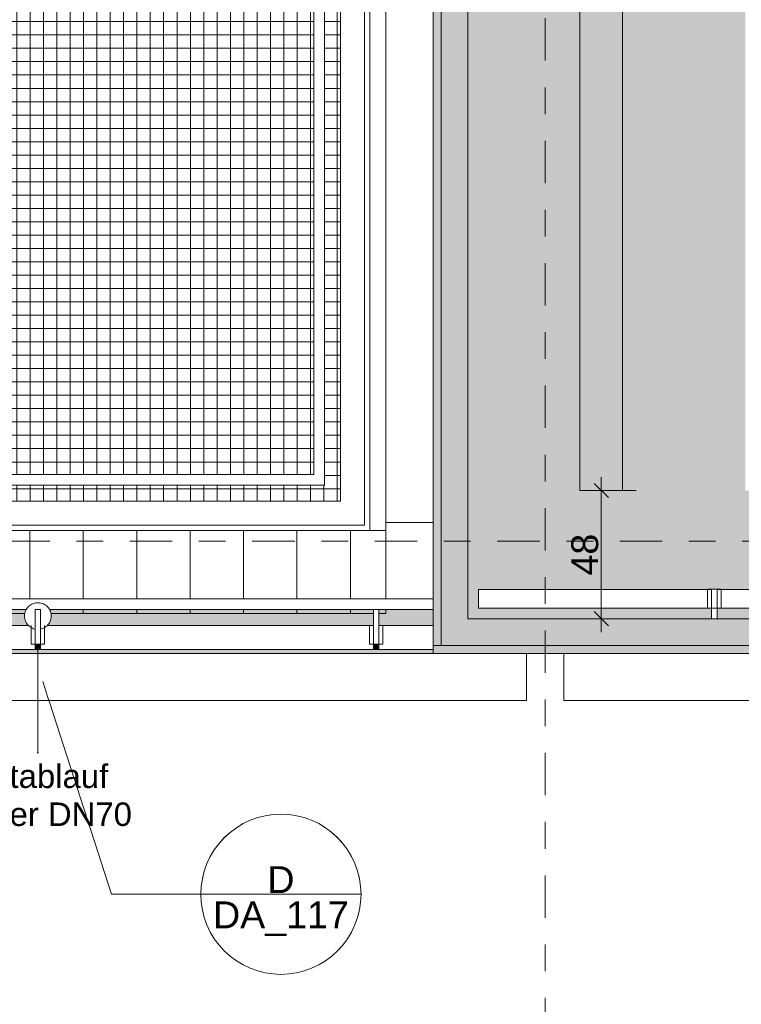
# Model space of a CAD drawing. Header units: metres. Extents: x -180 to 4, y -50 to 6.
# Tile 17 of 256: x -162.19 to -159.49, y -41.18 to -37.49. Entities that reach past the tile are written whole.
import ezdxf

# ---------------------------------------------------------------- set-up
doc = ezdxf.new("R2010")
doc.units = ezdxf.units.M
doc.header["$LTSCALE"] = 0.05
doc.header["$PDMODE"] = 1
doc.header["$PDSIZE"] = -2
doc.linetypes.add('Linienart-34', pattern=[4.233, 2.116, -2.117])
doc.linetypes.add('Linienart-53', pattern=[5.291531, 3.175, -1.058062, 0.352704, -0.705764])
doc.layers.get('0').update_dxf_attribs({"lineweight": 25})
for name, color, linetype, lineweight, true_color in [('30 -33 Aussenwände- 7 Fassade_ Elemente', 7, 'Continuous', 9, 0x00aacc), ('30 -36 Dächer- 3 Dachbeläge', 7, 'Continuous', 15, 0x9999ff), ('30 -36 Dächer- 4 Dachbekleidungen', 7, 'Continuous', 9, 0xccccff), ('70 -72 Beschriftung- 1 Beschriftung allgemein', 7, 'Continuous', 9, 0xff6633), ('70 -72 Beschriftung- 7 Detailverweise', 7, 'Continuous', 9, 0x00dd00), ('70 -76 Bemaßung- 2 Allgemein', 7, 'Continuous', 5, 0x6666cc)]:
    doc.layers.add(name, color=color, linetype=linetype, lineweight=lineweight, true_color=true_color)
for name, color, linetype, lineweight in [('40 -41 Abwasser_Wasser_Gas- 2 Wasser-1', 7, 'Continuous', 15), ('60- 61 allgemeine Ausstattung- 4 Terrassen', 7, 'Continuous', 9), ('70 -71 Achsen- 1 Gebäudeachsen', 7, 'Linienart-53', 18), ('Keine', 7, 'Continuous', 9)]:
    doc.layers.add(name, color=color, linetype=linetype, lineweight=lineweight)
doc.styles.add('Arial', font='arial.ttf')
doc.dimstyles.new('k+k 1_50', dxfattribs={"dimtxt": 0.100689, "dimasz": 0.05302, "dimexe": 0.05, "dimexo": 0.15, "dimgap": 0.01, "dimtad": 1, "dimdec": 3, "dimtxsty": 'Arial', "dimblk": 'VW_SLASH', "dimblk1": 'VW_SLASH', "dimblk2": 'VW_SLASH', "dimcen": 0, "dimdle": 0.05, "dimadec": 3, "dimazin": 0, "dimtfac": 0.75, "dimtdec": 3, "dimtix": 1, "dimtmove": 0, "dimatfit": 0, "dimldrblk": 'VW_SLASH-1', "dimfxl": 0.125, "dimfxlon": 1, "dimfrac": 2, "dimtolj": 1, "dimarcsym": 0})

# ---------------------------------------------------------------- blocks, each defined once
blk = doc.blocks.new('Gruppe-7765')
at = {"layer": '70 -72 Beschriftung- 7 Detailverweise'}
blk.add_line((0.935, 0), (0.335, 0), dxfattribs=at)
at = {"layer": '70 -72 Beschriftung- 7 Detailverweise', "flags": 128}
blk.add_lwpolyline([(0.935, 0), (0.9336, -0.0294), (0.9292, -0.0585), (0.9221, -0.0871), (0.9122, -0.1148), (0.8996, -0.1414), (0.8844, -0.1667), (0.8669, -0.1903), (0.8471, -0.2121), (0.8253, -0.2319), (0.8017, -0.2494), (0.7764, -0.2646), (0.7498, -0.2772), (0.7221, -0.2871), (0.6935, -0.2942), (0.6644, -0.2986), (0.635, -0.3), (0.6056, -0.2986), (0.5765, -0.2942), (0.5479, -0.2871), (0.5202, -0.2772), (0.4936, -0.2646), (0.4683, -0.2494), (0.4447, -0.2319), (0.4229, -0.2121), (0.4031, -0.1903), (0.3856, -0.1667), (0.3704, -0.1414), (0.3578, -0.1148), (0.3479, -0.0871), (0.3408, -0.0585), (0.3364, -0.0294), (0.335, 0), (0.3364, 0.0294), (0.3408, 0.0585), (0.3479, 0.0871), (0.3578, 0.1148), (0.3704, 0.1414), (0.3856, 0.1667), (0.4031, 0.1903), (0.4229, 0.2121), (0.4447, 0.2319), (0.4683, 0.2494), (0.4936, 0.2646), (0.5202, 0.2772), (0.5479, 0.2871), (0.5765, 0.2942), (0.6056, 0.2986), (0.635, 0.3), (0.6644, 0.2986), (0.6935, 0.2942), (0.7221, 0.2871), (0.7498, 0.2772), (0.7764, 0.2646), (0.8017, 0.2494), (0.8253, 0.2319), (0.8471, 0.2121), (0.8669, 0.1903), (0.8844, 0.1667), (0.8996, 0.1414), (0.9122, 0.1148), (0.9221, 0.0871), (0.9292, 0.0585), (0.9336, 0.0294)], close=True, dxfattribs=at)
at = {"layer": '70 -72 Beschriftung- 7 Detailverweise'}
blk.add_point((0.635, 0), dxfattribs=at)
at = {"layer": '70 -72 Beschriftung- 7 Detailverweise', "line_spacing_factor": 0.96878, "style": 'Arial'}
for s, insert, char_height, attachment_point in [('D', (0.635, 0.0046), 0.1007, 8), ('DA_117', (0.635, -0.0267), 0.10069, 2)]:
    blk.add_mtext(s, dxfattribs=dict(at, insert=insert, char_height=char_height, attachment_point=attachment_point))
blk = doc.blocks.new('Referenzmarkierung-22')
at = {"layer": '70 -72 Beschriftung- 7 Detailverweise', "transparency": 33554687}
for q in [(-0.2566, 0.7972), (0.635, 0)]:
    blk.add_line((0, 0), q, dxfattribs=at)
at = {"layer": '70 -72 Beschriftung- 7 Detailverweise', "color": 7, "transparency": 33554687}
blk.add_blockref('Gruppe-7765', (0, 0), dxfattribs=at)
blk = doc.blocks.new('Gruppe-7795')
at = {"layer": '70 -72 Beschriftung- 1 Beschriftung allgemein', "linetype": 'Continuous', "lineweight": 0}
blk.add_hatch(color=30, dxfattribs=at).paths.add_polyline_path([(-162.1202, -40.2386), (-162.121, -40.2416), (-162.1218, -40.2386)])
at = {"layer": '70 -72 Beschriftung- 1 Beschriftung allgemein', "lineweight": 5, "flags": 128}
blk.add_lwpolyline([(-162.1202, -40.2386), (-162.121, -40.2416), (-162.1218, -40.2386)], close=True, dxfattribs=at)
at = {"layer": '70 -72 Beschriftung- 1 Beschriftung allgemein', "insert": (-162.121, -40.2832), "char_height": 0.088103, "attachment_point": 2, "line_spacing_factor": 0.969685, "style": 'Arial'}
blk.add_mtext('Notablauf\\PSpeier DN70', dxfattribs=at)
at = {"color": 255}
blk.add_wipeout([(-162.1643, -39.702), (-162.1616, -39.6979), (-162.1586, -39.6941), (-162.1552, -39.6905), (-162.1514, -39.6874), (-162.1474, -39.6846), (-162.1431, -39.6822), (-162.1386, -39.6802), (-162.1339, -39.6787), (-162.1291, -39.6777), (-162.1243, -39.6771), (-162.1194, -39.6771), (-162.1145, -39.6775), (-162.1096, -39.6783), (-162.1049, -39.6797), (-162.1004, -39.6815), (-162.096, -39.6837), (-162.0919, -39.6864), (-162.088, -39.6894), (-162.0845, -39.6929), (-162.0813, -39.6966), (-162.0785, -39.7006), (-162.0762, -39.7049), (-162.0742, -39.7094), (-162.0727, -39.7141), (-162.0717, -39.7189), (-162.0711, -39.7238), (-162.071, -39.7287), (-162.0714, -39.7336), (-162.0723, -39.7384), (-162.0737, -39.7431), (-162.0755, -39.7477), (-162.0777, -39.752), (-162.0804, -39.7562), (-162.0834, -39.76), (-162.0868, -39.7635), (-162.0906, -39.7667), (-162.0946, -39.7695), (-162.0989, -39.7719), (-162.1034, -39.7738), (-162.1081, -39.7753), (-162.1129, -39.7764), (-162.1177, -39.7769), (-162.1226, -39.777), (-162.1275, -39.7766), (-162.1324, -39.7757), (-162.1371, -39.7744), (-162.1416, -39.7726), (-162.146, -39.7703), (-162.1501, -39.7677), (-162.154, -39.7646), (-162.1575, -39.7612), (-162.1607, -39.7575), (-162.1635, -39.7534), (-162.1658, -39.7492), (-162.1678, -39.7447), (-162.1693, -39.74), (-162.1703, -39.7352), (-162.1709, -39.7303), (-162.171, -39.7254), (-162.1706, -39.7205), (-162.1697, -39.7157), (-162.1683, -39.711), (-162.1665, -39.7064)], dxfattribs=at).dxf.layer = '40 -41 Abwasser_Wasser_Gas- 2 Wasser-1'
at = {"layer": '40 -41 Abwasser_Wasser_Gas- 2 Wasser-1', "flags": 128}
blk.add_lwpolyline([(-162.1643, -39.702), (-162.1616, -39.6979), (-162.1586, -39.6941), (-162.1552, -39.6905), (-162.1514, -39.6874), (-162.1474, -39.6846), (-162.1431, -39.6822), (-162.1386, -39.6802), (-162.1339, -39.6787), (-162.1291, -39.6777), (-162.1243, -39.6771), (-162.1194, -39.6771), (-162.1145, -39.6775), (-162.1096, -39.6783), (-162.1049, -39.6797), (-162.1004, -39.6815), (-162.096, -39.6837), (-162.0919, -39.6864), (-162.088, -39.6894), (-162.0845, -39.6929), (-162.0813, -39.6966), (-162.0785, -39.7006), (-162.0762, -39.7049), (-162.0742, -39.7094), (-162.0727, -39.7141), (-162.0717, -39.7189), (-162.0711, -39.7238), (-162.071, -39.7287), (-162.0714, -39.7336), (-162.0723, -39.7384), (-162.0737, -39.7431), (-162.0755, -39.7477), (-162.0777, -39.752), (-162.0804, -39.7562), (-162.0834, -39.76), (-162.0868, -39.7635), (-162.0906, -39.7667), (-162.0946, -39.7695), (-162.0989, -39.7719), (-162.1034, -39.7738), (-162.1081, -39.7753), (-162.1129, -39.7764), (-162.1177, -39.7769), (-162.1226, -39.777), (-162.1275, -39.7766), (-162.1324, -39.7757), (-162.1371, -39.7744), (-162.1416, -39.7726), (-162.146, -39.7703), (-162.1501, -39.7677), (-162.154, -39.7646), (-162.1575, -39.7612), (-162.1607, -39.7575), (-162.1635, -39.7534), (-162.1658, -39.7492), (-162.1678, -39.7447), (-162.1693, -39.74), (-162.1703, -39.7352), (-162.1709, -39.7303), (-162.171, -39.7254), (-162.1706, -39.7205), (-162.1697, -39.7157), (-162.1683, -39.711), (-162.1665, -39.7064)], close=True, dxfattribs=at)
at = {"layer": '70 -72 Beschriftung- 1 Beschriftung allgemein'}
blk.add_line((-162.121, -39.727), (-162.121, -40.2416), dxfattribs=at)
blk = doc.blocks.new('Gruppe-7845')
at = {"color": 255}
blk.add_wipeout([(-162.111, -39.762), (-162.111, -39.832), (-162.131, -39.832), (-162.131, -39.762)], dxfattribs=at).dxf.layer = '30 -36 Dächer- 4 Dachbekleidungen'
at = {"layer": '30 -36 Dächer- 3 Dachbeläge', "linetype": 'Continuous', "lineweight": 0, "transparency": 33554687}
blk.add_hatch(color=254, dxfattribs=at).paths.add_polyline_path([(-162.111, -39.852), (-162.111, -39.832), (-162.131, -39.832), (-162.131, -39.852)])
at = {"layer": '30 -36 Dächer- 3 Dachbeläge', "color": 254, "linetype": 'Continuous', "lineweight": 9, "true_color": 0xccccff, "transparency": 33554687, "flags": 128}
blk.add_lwpolyline([(-162.111, -39.852), (-162.111, -39.832), (-162.131, -39.832), (-162.131, -39.852)], dxfattribs=at)
at = {"layer": '30 -36 Dächer- 4 Dachbekleidungen', "flags": 128}
for points in [[(-162.146, -39.762), (-162.146, -39.832), (-162.131, -39.832)], [(-162.111, -39.762), (-162.111, -39.832), (-162.131, -39.832), (-162.131, -39.762)], [(-162.096, -39.762), (-162.096, -39.832), (-162.111, -39.832)]]:
    blk.add_lwpolyline(points, dxfattribs=at)
at = {"color": 255}
blk.add_wipeout([(-162.111, -39.762), (-162.111, -39.702), (-162.131, -39.702), (-162.131, -39.762)], dxfattribs=at).dxf.layer = '30 -36 Dächer- 4 Dachbekleidungen'
at = {"layer": '30 -36 Dächer- 4 Dachbekleidungen', "flags": 128}
blk.add_lwpolyline([(-162.111, -39.762), (-162.111, -39.702), (-162.131, -39.702), (-162.131, -39.762)], dxfattribs=at)
blk = doc.blocks.new('Gruppe-7846')
at = {"color": 255}
blk.add_wipeout([(-160.8443, -39.762), (-160.8443, -39.832), (-160.8643, -39.832), (-160.8643, -39.762)], dxfattribs=at).dxf.layer = '30 -36 Dächer- 4 Dachbekleidungen'
at = {"layer": '30 -36 Dächer- 3 Dachbeläge', "linetype": 'Continuous', "lineweight": 0, "transparency": 33554687}
blk.add_hatch(color=254, dxfattribs=at).paths.add_polyline_path([(-160.8443, -39.852), (-160.8443, -39.832), (-160.8643, -39.832), (-160.8643, -39.852)])
at = {"layer": '30 -36 Dächer- 3 Dachbeläge', "color": 254, "linetype": 'Continuous', "lineweight": 9, "true_color": 0xccccff, "transparency": 33554687, "flags": 128}
blk.add_lwpolyline([(-160.8443, -39.852), (-160.8443, -39.832), (-160.8643, -39.832), (-160.8643, -39.852)], dxfattribs=at)
at = {"layer": '30 -36 Dächer- 4 Dachbekleidungen', "flags": 128}
for points in [[(-160.8793, -39.762), (-160.8793, -39.832), (-160.8643, -39.832)], [(-160.8443, -39.762), (-160.8443, -39.832), (-160.8643, -39.832), (-160.8643, -39.762)], [(-160.8293, -39.762), (-160.8293, -39.832), (-160.8443, -39.832)]]:
    blk.add_lwpolyline(points, dxfattribs=at)
at = {"color": 255}
blk.add_wipeout([(-160.8443, -39.762), (-160.8443, -39.702), (-160.8643, -39.702), (-160.8643, -39.762)], dxfattribs=at).dxf.layer = '30 -36 Dächer- 4 Dachbekleidungen'
at = {"layer": '30 -36 Dächer- 4 Dachbekleidungen', "flags": 128}
blk.add_lwpolyline([(-160.8443, -39.762), (-160.8443, -39.702), (-160.8643, -39.702), (-160.8643, -39.762)], dxfattribs=at)
blk = doc.blocks.new('Gruppe-7859')
at = {"layer": '60- 61 allgemeine Ausstattung- 4 Terrassen', "linetype": 'Continuous', "lineweight": 9, "transparency": 33554495}
h = blk.add_hatch(dxfattribs=at)
h.set_pattern_fill('Dämmstoff v 2mm SRF-1', style=0, pattern_type=2)
h.set_pattern_definition([(90, (-171.951, -33.59404), (0.2, 0), [])])
h.paths.add_polyline_path([(-171.951, -39.407), (-171.951, -39.717), (-160.818, -39.717), (-160.818, -39.407), (-163.6783, -39.407), (-163.6783, -39.407)])
at = {"layer": '60- 61 allgemeine Ausstattung- 4 Terrassen', "linetype": 'Linienart-34', "lineweight": 9, "flags": 128}
blk.add_lwpolyline([(-163.6783, -31.2834), (-163.6783, -37.187), (-163.781, -37.187), (-163.781, -39.407), (-163.491, -39.407), (-160.818, -39.407)], dxfattribs=at)
at = {"layer": '60- 61 allgemeine Ausstattung- 4 Terrassen', "color": 252, "linetype": 'Continuous', "lineweight": 9, "true_color": 0x888888, "transparency": 33554687, "flags": 128}
blk.add_lwpolyline([(-171.951, -39.407), (-171.951, -39.717), (-160.818, -39.717), (-160.818, -39.407), (-163.6783, -39.407), (-163.6783, -39.407)], close=True, dxfattribs=at)
at = {"layer": '70 -72 Beschriftung- 7 Detailverweise', "transparency": 33554687}
blk.add_line((-161.8458, -40.7696), (-161.2108, -40.7696), dxfattribs=at)
at = {"layer": '70 -72 Beschriftung- 7 Detailverweise'}
blk.add_line((-160.9108, -40.7696), (-161.5108, -40.7696), dxfattribs=at)
at = {"layer": '70 -72 Beschriftung- 7 Detailverweise', "flags": 128}
blk.add_lwpolyline([(-160.9108, -40.7696), (-160.9122, -40.799), (-160.9166, -40.8281), (-160.9237, -40.8567), (-160.9336, -40.8844), (-160.9462, -40.911), (-160.9613, -40.9362), (-160.9789, -40.9599), (-160.9987, -40.9817), (-161.0205, -41.0015), (-161.0441, -41.019), (-161.0694, -41.0341), (-161.096, -41.0467), (-161.1237, -41.0566), (-161.1523, -41.0638), (-161.1814, -41.0681), (-161.2108, -41.0696), (-161.2402, -41.0681), (-161.2693, -41.0638), (-161.2979, -41.0566), (-161.3256, -41.0467), (-161.3522, -41.0341), (-161.3775, -41.019), (-161.4011, -41.0015), (-161.4229, -40.9817), (-161.4427, -40.9599), (-161.4602, -40.9362), (-161.4754, -40.911), (-161.488, -40.8844), (-161.4979, -40.8567), (-161.505, -40.8281), (-161.5093, -40.799), (-161.5108, -40.7696), (-161.5093, -40.7402), (-161.505, -40.711), (-161.4979, -40.6825), (-161.488, -40.6548), (-161.4754, -40.6281), (-161.4602, -40.6029), (-161.4427, -40.5792), (-161.4229, -40.5574), (-161.4011, -40.5377), (-161.3775, -40.5201), (-161.3522, -40.505), (-161.3256, -40.4924), (-161.2979, -40.4825), (-161.2693, -40.4753), (-161.2402, -40.471), (-161.2108, -40.4696), (-161.1814, -40.471), (-161.1523, -40.4753), (-161.1237, -40.4825), (-161.096, -40.4924), (-161.0694, -40.505), (-161.0441, -40.5201), (-161.0205, -40.5377), (-160.9987, -40.5574), (-160.9789, -40.5792), (-160.9613, -40.6029), (-160.9462, -40.6281), (-160.9336, -40.6548), (-160.9237, -40.6825), (-160.9166, -40.711), (-160.9122, -40.7402)], close=True, dxfattribs=at)
at = {"layer": '70 -72 Beschriftung- 7 Detailverweise'}
blk.add_point((-161.2108, -40.7696), dxfattribs=at)
at = {"layer": '70 -72 Beschriftung- 7 Detailverweise', "line_spacing_factor": 0.96878, "style": 'Arial'}
for s, insert, char_height, attachment_point in [('D', (-161.2108, -40.765), 0.1007, 8), ('DA_117', (-161.2108, -40.7962), 0.10069, 2)]:
    blk.add_mtext(s, dxfattribs=dict(at, insert=insert, char_height=char_height, attachment_point=attachment_point))
at = {"color": 255, "linetype": 'Continuous', "lineweight": 9, "transparency": 33554687}
blk.add_wipeout([(-167.751, -39.867), (-160.291, -39.867), (-160.291, -40.044), (-167.751, -40.044)], dxfattribs=at).dxf.layer = '30 -33 Aussenwände- 7 Fassade_ Elemente'
at = {"layer": '30 -36 Dächer- 3 Dachbeläge', "linetype": 'Continuous', "lineweight": 0}
blk.add_hatch(color=254, dxfattribs=at).paths.add_polyline_path([(-173.196, -39.702), (-160.641, -39.702), (-160.641, -39.867), (-173.196, -39.867)])
at = {"layer": '30 -33 Aussenwände- 7 Fassade_ Elemente', "color": 142, "linetype": 'Continuous', "lineweight": 9, "transparency": 33554687, "flags": 128}
blk.add_lwpolyline([(-167.751, -39.867), (-160.291, -39.867), (-160.291, -40.044), (-167.751, -40.044)], close=True, dxfattribs=at)
at = {"layer": '30 -36 Dächer- 3 Dachbeläge', "flags": 128}
blk.add_lwpolyline([(-173.196, -39.702), (-160.641, -39.702), (-160.641, -39.867), (-173.196, -39.867)], close=True, dxfattribs=at)
at = {"color": 255}
blk.add_wipeout([(-173.236, -40.347), (-172.846, -40.347), (-172.846, -40.307), (-173.196, -40.307), (-173.196, -39.702), (-160.641, -39.702), (-160.641, -39.662), (-173.236, -39.662)], dxfattribs=at).dxf.layer = '30 -36 Dächer- 4 Dachbekleidungen'
at = {"layer": '30 -36 Dächer- 4 Dachbekleidungen', "flags": 128}
blk.add_lwpolyline([(-173.236, -40.347), (-172.846, -40.347), (-172.846, -40.307), (-173.196, -40.307), (-173.196, -39.702), (-160.641, -39.702), (-160.641, -39.662), (-173.236, -39.662)], close=True, dxfattribs=at)
at = {"color": 255}
blk.add_wipeout([(-173.136, -40.247), (-172.846, -40.247), (-172.846, -40.157), (-173.046, -40.157), (-173.046, -39.852), (-160.641, -39.852), (-160.641, -39.762), (-173.136, -39.762)], dxfattribs=at).dxf.layer = '30 -36 Dächer- 4 Dachbekleidungen'
at = {"layer": '30 -36 Dächer- 4 Dachbekleidungen', "flags": 128}
blk.add_lwpolyline([(-173.136, -40.247), (-172.846, -40.247), (-172.846, -40.157), (-173.046, -40.157), (-173.046, -39.852), (-160.641, -39.852), (-160.641, -39.762), (-173.136, -39.762)], close=True, dxfattribs=at)
at = {"layer": '70 -72 Beschriftung- 7 Detailverweise'}
blk.add_blockref('Referenzmarkierung-22', (-161.8458, -40.7696), dxfattribs=at)
at = {"layer": '40 -41 Abwasser_Wasser_Gas- 2 Wasser-1', "color": 7}
blk.add_blockref('Gruppe-7795', (0, 0), dxfattribs=at)
at = {"layer": '70 -72 Beschriftung- 1 Beschriftung allgemein', "color": 7}
blk.add_blockref('Gruppe-7846', (0, 0), dxfattribs=at)
at = {"layer": '70 -72 Beschriftung- 7 Detailverweise', "transparency": 33554687}
blk.add_line((-161.8458, -40.7696), (-162.1024, -39.9724), dxfattribs=at)
at = {"layer": '70 -72 Beschriftung- 1 Beschriftung allgemein', "color": 7}
blk.add_blockref('Gruppe-7845', (0, 0), dxfattribs=at)
blk = doc.blocks.new('Gruppe-8282')
at = {"color": 255}
blk.add_wipeout([(-159.5977, -39.697), (-159.5977, -39.627), (-159.5777, -39.627), (-159.5777, -39.697)], dxfattribs=at).dxf.layer = '30 -36 Dächer- 4 Dachbekleidungen'
at = {"layer": '30 -36 Dächer- 4 Dachbekleidungen', "flags": 128}
for points in [[(-159.6127, -39.697), (-159.6127, -39.627), (-159.5977, -39.627)], [(-159.5977, -39.697), (-159.5977, -39.627), (-159.5777, -39.627), (-159.5777, -39.697)], [(-159.5627, -39.697), (-159.5627, -39.627), (-159.5777, -39.627)]]:
    blk.add_lwpolyline(points, dxfattribs=at)
at = {"color": 255}
blk.add_wipeout([(-159.5777, -39.737), (-159.5777, -39.697), (-159.5977, -39.697), (-159.5977, -39.737)], dxfattribs=at).dxf.layer = '30 -36 Dächer- 4 Dachbekleidungen'
at = {"layer": '30 -36 Dächer- 4 Dachbekleidungen', "flags": 128}
blk.add_lwpolyline([(-159.5777, -39.737), (-159.5777, -39.697), (-159.5977, -39.697), (-159.5977, -39.737)], close=True, dxfattribs=at)
blk = doc.blocks.new('VW_SLASH')
at = {"color": 0, "linetype": 'ByBlock', "lineweight": -2, "transparency": 16777216}
blk.add_line((0.943, 0), (-1, 0), dxfattribs=at)
at = {"color": 0, "lineweight": 20, "transparency": 16777216, "flags": 128}
blk.add_lwpolyline([(0.5, 0.5), (-0.5, -0.5)], dxfattribs=at)
blk = doc.blocks.new('*D9002')
at = {"layer": '70 -76 Bemaßung- 2 Allgemein', "color": 0, "lineweight": -2}
for p, q in [((-159.881, -39.257), (-159.961, -39.257)), ((-160.011, -39.684), (-160.011, -39.3101)), ((-159.876, -39.737), (-159.961, -39.737))]:
    blk.add_line(p, q, dxfattribs=at)
at = {"layer": 'Defpoints', "color": 0}
for p in [(-160.031, -39.257), (-160.011, -39.257), (-160.026, -39.737)]:
    blk.add_point(p, dxfattribs=at)
at = {"layer": '70 -76 Bemaßung- 2 Allgemein', "color": 0, "lineweight": -2, "xscale": 0.05302001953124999, "yscale": 0.05302001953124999, "zscale": 0.05302001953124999}
for p, rotation in [((-160.011, -39.257), 90), ((-160.011, -39.737), 270)]:
    blk.add_blockref('VW_SLASH', p, dxfattribs=dict(at, rotation=rotation))
at = {"layer": '70 -76 Bemaßung- 2 Allgemein', "color": 0, "insert": (-160.0724, -39.497), "char_height": 0.10069, "attachment_point": 5, "rotation": 90, "style": 'Arial'}
blk.add_mtext('\\A1;48', dxfattribs=at)
blk = doc.blocks.new('VW_SLASH-1')
at = {"color": 0, "linetype": 'ByBlock', "lineweight": -2, "transparency": 16777216}
blk.add_line((0.943, 0), (-1, 0), dxfattribs=at)
at = {"color": 0, "lineweight": 5, "transparency": 16777216, "flags": 128}
blk.add_lwpolyline([(0.5, 0.5), (-0.5, -0.5)], dxfattribs=at)
blk = doc.blocks.new('*D10942')
at = {"layer": '70 -76 Bemaßung- 2 Allgemein', "color": 0, "lineweight": -2}
for p, q in [((-176.643, -39.247), (-176.818, -39.247)), ((-176.768, -39.991), (-176.768, -39.3001)), ((-176.643, -40.044), (-176.818, -40.044))]:
    blk.add_line(p, q, dxfattribs=at)
at = {"layer": 'Defpoints', "color": 0}
for p in [(-176.768, -39.247), (-159.996, -39.247), (-160.181, -40.044)]:
    blk.add_point(p, dxfattribs=at)
at = {"layer": '70 -76 Bemaßung- 2 Allgemein', "color": 0, "lineweight": -2, "xscale": 0.05302001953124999, "yscale": 0.05302001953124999, "zscale": 0.05302001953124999}
for p, rotation in [((-176.768, -39.247), 90), ((-176.768, -40.044), 270)]:
    blk.add_blockref('VW_SLASH', p, dxfattribs=dict(at, rotation=rotation))
at = {"layer": '70 -76 Bemaßung- 2 Allgemein', "color": 0, "insert": (-176.8453, -39.6455), "char_height": 0.100689, "attachment_point": 5, "rotation": 90, "style": 'Arial'}
blk.add_mtext('\\A1;79\\S7^ ;', dxfattribs=at)
blk = doc.blocks.new('*D11044')
at = {"layer": '70 -76 Bemaßung- 2 Allgemein', "color": 0, "lineweight": -2}
for p, q in [((-178.143, -39.447), (-178.318, -39.447)), ((-178.268, -39.991), (-178.268, -39.5001)), ((-178.143, -40.044), (-178.318, -40.044))]:
    blk.add_line(p, q, dxfattribs=at)
at = {"layer": 'Defpoints', "color": 0}
for p in [(-178.268, -39.447), (-177.768, -39.447), (-160.171, -40.044)]:
    blk.add_point(p, dxfattribs=at)
at = {"layer": '70 -76 Bemaßung- 2 Allgemein', "color": 0, "lineweight": -2, "xscale": 0.05302001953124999, "yscale": 0.05302001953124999, "zscale": 0.05302001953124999}
for p, rotation in [((-178.268, -39.447), 90), ((-178.268, -40.044), 270)]:
    blk.add_blockref('VW_SLASH', p, dxfattribs=dict(at, rotation=rotation))
at = {"layer": '70 -76 Bemaßung- 2 Allgemein', "color": 0, "insert": (-178.3453, -39.7455), "char_height": 0.100689, "attachment_point": 5, "rotation": 90, "style": 'Arial'}
blk.add_mtext('\\A1;59\\S7^ ;', dxfattribs=at)
blk = doc.blocks.new('*D11045')
at = {"layer": '70 -76 Bemaßung- 2 Allgemein', "color": 0, "lineweight": -2}
for p, q in [((-178.143, -40.044), (-178.318, -40.044)), ((-178.268, -42.664), (-178.268, -40.0971)), ((-178.143, -42.717), (-178.318, -42.717))]:
    blk.add_line(p, q, dxfattribs=at)
at = {"layer": 'Defpoints', "color": 0}
for p in [(-178.268, -40.044), (-160.171, -40.044), (-174.7881, -42.717)]:
    blk.add_point(p, dxfattribs=at)
at = {"layer": '70 -76 Bemaßung- 2 Allgemein', "color": 0, "lineweight": -2, "xscale": 0.05302001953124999, "yscale": 0.05302001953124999, "zscale": 0.05302001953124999}
for p, rotation in [((-178.268, -40.044), 90), ((-178.268, -42.717), 270)]:
    blk.add_blockref('VW_SLASH', p, dxfattribs=dict(at, rotation=rotation))
at = {"layer": '70 -76 Bemaßung- 2 Allgemein', "color": 0, "insert": (-178.3561, -41.3805), "char_height": 0.100689, "attachment_point": 5, "rotation": 90, "style": 'Arial'}
blk.add_mtext('\\A1;2,67\\S3^ ;', dxfattribs=at)
blk = doc.blocks.new('*D11350')
at = {"layer": '70 -76 Bemaßung- 2 Allgemein', "color": 0, "lineweight": -2}
for p, q in [((-177.643, -39.837), (-177.818, -39.837)), ((-177.768, -39.991), (-177.768, -39.8901)), ((-177.643, -40.044), (-177.818, -40.044))]:
    blk.add_line(p, q, dxfattribs=at)
at = {"layer": 'Defpoints', "color": 0}
for p in [(-177.768, -39.837), (-175.5315, -39.837), (-160.171, -40.044)]:
    blk.add_point(p, dxfattribs=at)
at = {"layer": '70 -76 Bemaßung- 2 Allgemein', "color": 0, "lineweight": -2, "xscale": 0.05302001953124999, "yscale": 0.05302001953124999, "zscale": 0.05302001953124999}
for p, rotation in [((-177.768, -39.837), 90), ((-177.768, -40.044), 270)]:
    blk.add_blockref('VW_SLASH', p, dxfattribs=dict(at, rotation=rotation))
at = {"layer": '70 -76 Bemaßung- 2 Allgemein', "color": 0, "insert": (-177.859, -39.9381), "char_height": 0.100689, "attachment_point": 5, "rotation": 90, "style": 'Arial'}
blk.add_mtext('\\A1;20\\S7^ ;', dxfattribs=at)
blk = doc.blocks.new('*D11450')
at = {"layer": '70 -76 Bemaßung- 2 Allgemein', "color": 0, "lineweight": -2}
for p, q in [((-160.421, -43.647), (-160.421, -43.822)), ((-160.221, -43.647), (-160.221, -43.822)), ((-160.274, -43.772), (-160.368, -43.772))]:
    blk.add_line(p, q, dxfattribs=at)
at = {"layer": 'Defpoints', "color": 0}
for p in [(-160.421, -11.897), (-160.221, -40.794), (-160.421, -43.772)]:
    blk.add_point(p, dxfattribs=at)
at = {"layer": '70 -76 Bemaßung- 2 Allgemein', "color": 0, "lineweight": -2, "xscale": 0.05302001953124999, "yscale": 0.05302001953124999, "zscale": 0.05302001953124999, "rotation": 180}
blk.add_blockref('VW_SLASH', (-160.421, -43.772), dxfattribs=at)
at = {"layer": '70 -76 Bemaßung- 2 Allgemein', "color": 0, "lineweight": -2, "xscale": 0.05302001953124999, "yscale": 0.05302001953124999, "zscale": 0.05302001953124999}
blk.add_blockref('VW_SLASH', (-160.221, -43.772), dxfattribs=at)
at = {"layer": '70 -76 Bemaßung- 2 Allgemein', "color": 0, "insert": (-160.321, -43.7106), "char_height": 0.10069, "attachment_point": 5, "style": 'Arial'}
blk.add_mtext('\\A1;20', dxfattribs=at)
blk = doc.blocks.new('*D11451')
at = {"layer": '70 -76 Bemaßung- 2 Allgemein', "color": 0, "lineweight": -2}
for p, q in [((-160.221, -43.647), (-160.221, -43.822)), ((-160.021, -43.647), (-160.021, -43.822)), ((-160.074, -43.772), (-160.168, -43.772))]:
    blk.add_line(p, q, dxfattribs=at)
at = {"layer": 'Defpoints', "color": 0}
for p in [(-160.021, -11.897), (-160.221, -40.794), (-160.221, -43.772)]:
    blk.add_point(p, dxfattribs=at)
at = {"layer": '70 -76 Bemaßung- 2 Allgemein', "color": 0, "lineweight": -2, "xscale": 0.05302001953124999, "yscale": 0.05302001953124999, "zscale": 0.05302001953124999, "rotation": 180}
blk.add_blockref('VW_SLASH', (-160.221, -43.772), dxfattribs=at)
at = {"layer": '70 -76 Bemaßung- 2 Allgemein', "color": 0, "lineweight": -2, "xscale": 0.05302001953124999, "yscale": 0.05302001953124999, "zscale": 0.05302001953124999}
blk.add_blockref('VW_SLASH', (-160.021, -43.772), dxfattribs=at)
at = {"layer": '70 -76 Bemaßung- 2 Allgemein', "color": 0, "insert": (-160.121, -43.7106), "char_height": 0.10069, "attachment_point": 5, "style": 'Arial'}
blk.add_mtext('\\A1;20', dxfattribs=at)
blk = doc.blocks.new('_Achsen (3D)')
at = {"layer": '70 -71 Achsen- 1 Gebäudeachsen', "transparency": 33554687}
for p, q in [((-160.221, 3.8), (-160.221, -46.172)), ((-179.668, -39.447), (3.826, -39.447))]:
    blk.add_line(p, q, dxfattribs=at)
blk = doc.blocks.new('Gruppe-8878')
at = {"layer": '60- 61 allgemeine Ausstattung- 4 Terrassen', "linetype": 'Continuous', "lineweight": 9, "transparency": 33554534}
h = blk.add_hatch(dxfattribs=at)
h.set_pattern_fill('Betonfertigteil  SRF', color=252, style=0, pattern_type=2)
h.set_pattern_definition([(0, (0, 0), (3e-18, 0.05), []), (90, (0, 0), (0.05, 0), [])])
h.paths.add_polyline_path([(-163.78099996, -37.29704198), (-163.78099996, -39.29704198), (-160.98799996, -39.29704198), (-160.98799996, -31.45704198), (-163.52826764, -31.45704198), (-163.52826764, -31.61704198), (-163.58826764, -31.61704198), (-163.58826764, -37.29704198)])
at = {"layer": '60- 61 allgemeine Ausstattung- 4 Terrassen', "color": 252, "linetype": 'Continuous', "true_color": 0x888888, "flags": 128}
blk.add_lwpolyline([(-163.78099996, -37.29704198), (-163.78099996, -39.29704198), (-160.98799996, -39.29704198), (-160.98799996, -31.45704198), (-163.52826764, -31.45704198), (-163.52826764, -31.61704198), (-163.58826764, -31.61704198), (-163.58826764, -37.29704198)], close=True, dxfattribs=at)
at = {"color": 255}
for points in [[(-160.87799996, -31.61704198), (-160.87799996, -31.79404198), (-160.81799996, -31.79404198), (-160.81799996, -39.37704198), (-160.64099996, -39.37704198), (-160.64099996, -31.61704198)], [(-160.15099996, -39.86704198), (-152.69099996, -39.86704198), (-152.69099996, -40.04404198), (-160.15099996, -40.04404198)]]:
    blk.add_wipeout(points, dxfattribs=at).dxf.layer = '30 -33 Aussenwände- 7 Fassade_ Elemente'
at = {"color": 255, "linetype": 'Continuous', "lineweight": 9, "transparency": 33554687}
blk.add_wipeout([(-129.83124836, -12.23704198), (-129.83124836, -12.71704198), (-159.47099996, -12.71704198), (-159.47099996, -39.25704198), (-129.83124836, -39.25704198), (-129.83124836, -39.73704198), (-160.51099996, -39.73704198), (-160.51099996, -31.61704198), (-159.93099996, -31.61704198), (-159.93099996, -12.23704198)], dxfattribs=at).dxf.layer = '30 -36 Dächer- 3 Dachbeläge'
at = {"layer": '30 -36 Dächer- 3 Dachbeläge', "linetype": 'Continuous', "lineweight": 0}
for points in [[(-100.01799996, -12.23704198), (-100.01799996, -12.11704198), (-160.12099996, -12.11704198), (-160.12099996, -31.45204198), (-161.04799996, -31.45204198), (-161.04799996, -31.61704198), (-160.09099996, -31.61704198), (-160.09099996, -39.25704198), (-159.93099996, -39.25704198), (-159.93099996, -12.23704198)], [(-160.64099996, -31.58704198), (-160.64099996, -39.86704198), (-99.00099996, -39.86704198), (-99.00099996, -31.79404198), (-99.13099996, -31.79404198), (-99.13099996, -39.73704198), (-160.51099996, -39.73704198), (-160.51099996, -31.58704198)]]:
    blk.add_hatch(color=254, dxfattribs=at).paths.add_polyline_path(points)
at = {"layer": '30 -36 Dächer- 3 Dachbeläge', "linetype": 'Continuous', "lineweight": 9, "transparency": 33554687}
h = blk.add_hatch(dxfattribs=at)
h.set_pattern_fill('{914A209A-ED12-11EE-87B6-5CE', style=0, pattern_type=2)
h.set_pattern_definition([(-22, (-91.4235, -34.937042), (-0.018555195, 0.04226461), [0.000625, -0.061875]), (14, (-91.415251, -34.959718), (-0.0371103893, -0.0278327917), [0.000625, -0.030625]), (-3.77456, (-91.474014, -34.97415), (-0.01958604, 0.065974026), [0.00028186, -0.093671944]), (-68, (-91.30392, -34.91024), (0.1926424, 0.04407994), [0.00028125, -0.09346875]), (96, (-91.437934, -35.001983), (-0.036105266, -0.06319548), [0.0005625, -0.0931875]), (132, (-91.4101, -34.97828), (0.040202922, 0.004123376), [0.0003125, -0.0621875]), (-17, (-91.442055, -34.96178), (0.0930531, 0.028928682), [0.000625, -0.061875]), (-145, (-91.4369, -34.956625), (0.06266964, -0.040092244), [0.000625, -0.061875]), (-137, (-91.45133, -34.953533), (0.049444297, -0.02123569), [0.000625, -0.061875])])
h.paths.add_polyline_path([(-100.01799996, -31.12704198), (-99.83999996, -31.12704198), (-99.83999996, -31.61604198), (-99.35099996, -31.61604198), (-99.35099996, -31.79404198), (-99.13099996, -31.79404198), (-99.13099996, -39.73704198), (-160.51099996, -39.73704198), (-160.51099996, -31.61704198), (-159.93099996, -31.61704198), (-159.93099996, -12.23704198), (-100.01799996, -12.23704198)])
h.paths.add_polyline_path([(-159.47099996, -39.25704198), (-100.31099996, -39.25704198), (-100.31099996, -12.71704198), (-159.47099996, -12.71704198)])
at = {"layer": '30 -33 Aussenwände- 7 Fassade_ Elemente', "flags": 128}
for points in [[(-160.87799996, -31.61704198), (-160.87799996, -31.79404198), (-160.81799996, -31.79404198), (-160.81799996, -39.37704198), (-160.64099996, -39.37704198), (-160.64099996, -31.61704198)], [(-160.15099996, -39.86704198), (-152.69099996, -39.86704198), (-152.69099996, -40.04404198), (-160.15099996, -40.04404198)]]:
    blk.add_lwpolyline(points, close=True, dxfattribs=at)
at = {"layer": '30 -36 Dächer- 3 Dachbeläge', "flags": 128}
blk.add_lwpolyline([(-100.01799996, -12.23704198), (-100.01799996, -12.11704198), (-160.12099996, -12.11704198), (-160.12099996, -31.45204198), (-161.04799996, -31.45204198), (-161.04799996, -31.61704198), (-160.09099996, -31.61704198), (-160.09099996, -39.25704198), (-159.93099996, -39.25704198), (-159.93099996, -12.23704198)], close=True, dxfattribs=at)
at = {"layer": '30 -36 Dächer- 3 Dachbeläge', "color": 161, "linetype": 'Continuous', "lineweight": 9, "true_color": 0x9999ff, "transparency": 33554687, "flags": 128}
blk.add_lwpolyline([(-100.01799996, -31.12704198), (-99.83999996, -31.12704198), (-99.83999996, -31.61604198), (-99.35099996, -31.61604198), (-99.35099996, -31.79404198), (-99.13099996, -31.79404198), (-99.13099996, -39.73704198), (-160.51099996, -39.73704198), (-160.51099996, -31.61704198), (-159.93099996, -31.61704198), (-159.93099996, -12.23704198), (-100.01799996, -12.23704198)], close=True, dxfattribs=at)
at = {"layer": '30 -36 Dächer- 3 Dachbeläge', "flags": 128}
blk.add_lwpolyline([(-160.64099996, -31.58704198), (-160.64099996, -39.86704198), (-99.00099996, -39.86704198), (-99.00099996, -31.79404198), (-99.13099996, -31.79404198), (-99.13099996, -39.73704198), (-160.51099996, -39.73704198), (-160.51099996, -31.58704198)], dxfattribs=at)
at = {"color": 255}
blk.add_wipeout([(-160.47099996, -39.69704198), (-99.17099996, -39.69704198), (-99.17099996, -31.79404198), (-99.24099996, -31.79404198), (-99.24099996, -39.62704198), (-160.47099996, -39.62704198)], dxfattribs=at).dxf.layer = '30 -36 Dächer- 4 Dachbekleidungen'
at = {"color": 255, "linetype": 'Continuous', "transparency": 33554687}
blk.add_wipeout([(-163.78099996, -39.38704198), (-160.89799996, -39.38704198), (-160.89799996, -31.61704198), (-160.87799996, -31.61704198), (-160.87799996, -39.40704198), (-163.78099996, -39.40704198)], dxfattribs=at).dxf.layer = '60- 61 allgemeine Ausstattung- 4 Terrassen'
at = {"layer": '30 -36 Dächer- 4 Dachbekleidungen', "flags": 128}
blk.add_lwpolyline([(-160.47099996, -39.69704198), (-99.17099996, -39.69704198), (-99.17099996, -31.79404198), (-99.24099996, -31.79404198), (-99.24099996, -39.62704198), (-160.47099996, -39.62704198)], close=True, dxfattribs=at)
at = {"layer": '60- 61 allgemeine Ausstattung- 4 Terrassen', "color": 252, "linetype": 'Continuous', "true_color": 0x888888, "flags": 128}
blk.add_lwpolyline([(-163.78099996, -39.38704198), (-160.89799996, -39.38704198), (-160.89799996, -31.61704198), (-160.87799996, -31.61704198), (-160.87799996, -39.40704198), (-163.78099996, -39.40704198)], close=True, dxfattribs=at)
at = {"layer": '70 -76 Bemaßung- 2 Allgemein'}
dim = blk.add_linear_dim(base=(-160.01099996, -39.25704198), p1=(-160.02600823, -39.73704198), p2=(-160.03099996, -39.25704198), angle=270, text='48', dimstyle='k+k 1_50', override={"dimtxt": 0.100689, "dimgap": 0.01, "dimdec": 8, "dimpost": '<>', "dimtxsty": 'Arial', "dimtmove": 2}, dxfattribs=at)
dim.commit()
dim.dimension.update_dxf_attribs({"geometry": '*D9002', "text_midpoint": (-160.07240152, -39.49704198)})
at = {"layer": '70 -72 Beschriftung- 1 Beschriftung allgemein', "color": 7}
blk.add_blockref('Gruppe-8282', (0, 0), dxfattribs=at)
at = {"color": 255, "linetype": 'Continuous', "transparency": 33554687}
blk.add_wipeout([(-161.04799996, -31.41204198), (-161.08799996, -31.41204198), (-161.08799996, -39.19704198), (-163.78099996, -39.19704198), (-163.78099996, -39.23704198), (-161.04799996, -39.23704198)], dxfattribs=at).dxf.layer = '60- 61 allgemeine Ausstattung- 4 Terrassen'
at = {"layer": '60- 61 allgemeine Ausstattung- 4 Terrassen', "color": 252, "linetype": 'Continuous', "true_color": 0x888888, "flags": 128}
blk.add_lwpolyline([(-161.04799996, -31.41204198), (-161.08799996, -31.41204198), (-161.08799996, -39.19704198), (-163.78099996, -39.19704198), (-163.78099996, -39.23704198), (-161.04799996, -39.23704198)], close=True, dxfattribs=at)
blk = doc.blocks.new('_OG3_2D (2D)')
at = {"layer": '30 -33 Aussenwände- 7 Fassade_ Elemente', "flags": 128}
for points in [[(-163.49099996, -31.58704198), (-163.49099996, -37.18704198), (-163.7810192, -37.18689939), (-163.78101323, -39.40689939), (-160.81799996, -39.40704198), (-160.81799996, -31.58704198)], [(-99.03099996, -31.79404198), (-99.03099996, -39.83704198), (-160.61099996, -39.83704198), (-160.61099996, -31.58704198), (-160.81799996, -31.58704198)], [(-160.61099996, -39.83704198), (-173.02599996, -39.83704198), (-173.02599996, -40.13704198), (-172.81099996, -40.13704198), (-172.81099996, -42.95704198), (-175.84599996, -42.95704198), (-175.84599996, -39.86704198)]]:
    blk.add_lwpolyline(points, dxfattribs=at)
at = {"layer": '70 -72 Beschriftung- 1 Beschriftung allgemein', "color": 7}
blk.add_blockref('Gruppe-7859', (0, 0), dxfattribs=at)
blk.add_blockref('Gruppe-8878', (0, 0), dxfattribs=at)
blk = doc.blocks.new('Gruppe-9724')
at = {"layer": '70 -76 Bemaßung- 2 Allgemein'}
for base, p1, p2, text, picture, middle in [((-178.26799996, -39.44704198), (-160.17099996, -40.04404198), (-177.76799996, -39.44704198), '59\\S7^ ;', '*D11044', (-178.34532711, -39.74554198)), ((-178.26799996, -40.04404198), (-174.78809408, -42.71704198), (-160.17099996, -40.04404198), '2,67\\S3^ ;', '*D11045', (-178.3561008, -41.38054198))]:
    dim = blk.add_linear_dim(base=base, p1=p1, p2=p2, angle=270, text=text, dimstyle='k+k 1_50', override={"dimtxt": 0.100689, "dimgap": 0.01, "dimdec": 8, "dimpost": '<>', "dimtxsty": 'Arial', "dimtmove": 2}, dxfattribs=at)
    dim.commit()
    dim.dimension.update_dxf_attribs({"geometry": picture, "text_midpoint": middle})
blk = doc.blocks.new('Gruppe-9728')
at = {"layer": '70 -76 Bemaßung- 2 Allgemein'}
dim = blk.add_linear_dim(base=(-177.76799996, -39.83704198), p1=(-160.17099996, -40.04404198), p2=(-175.53148128, -39.83704198), angle=270, text='20\\S7^ ;', dimstyle='k+k 1_50', override={"dimtxt": 0.100689, "dimgap": 0.01, "dimdec": 8, "dimpost": '<>', "dimtxsty": 'Arial', "dimtmove": 2}, dxfattribs=at)
dim.commit()
dim.dimension.update_dxf_attribs({"geometry": '*D11350', "text_midpoint": (-177.85896246, -39.93807465), "dimtype": 160})
blk = doc.blocks.new('Gruppe-9731')
at = {"layer": '70 -76 Bemaßung- 2 Allgemein'}
for base, p1, p2, picture, middle in [((-160.42099996, -43.77204198), (-160.22099996, -40.79404198), (-160.42099996, -11.89704198), '*D11450', (-160.32099996, -43.71064042)), ((-160.22099996, -43.77204198), (-160.02099996, -11.89704198), (-160.22099996, -40.79404198), '*D11451', (-160.12099996, -43.71064042))]:
    dim = blk.add_linear_dim(base=base, p1=p1, p2=p2, text='20', dimstyle='k+k 1_50', override={"dimtxt": 0.100689, "dimgap": 0.01, "dimdec": 8, "dimpost": '<>', "dimtxsty": 'Arial', "dimtmove": 2}, dxfattribs=at)
    dim.commit()
    dim.dimension.update_dxf_attribs({"geometry": picture, "text_midpoint": middle})
blk = doc.blocks.new('_OG3_2D Bemaßung_ Beschriftung (2D)')
at = {"layer": '70 -76 Bemaßung- 2 Allgemein'}
for name in ['Gruppe-9728', 'Gruppe-9724', 'Gruppe-9731']:
    blk.add_blockref(name, (0, 0), dxfattribs=at)
dim = blk.add_linear_dim(base=(-176.76799996, -39.24704198), p1=(-160.18099996, -40.04404198), p2=(-159.99599996, -39.24704198), angle=270, text='79\\S7^ ;', dimstyle='k+k 1_50', override={"dimtxt": 0.100689, "dimgap": 0.01, "dimpost": '<>', "dimtxsty": 'Arial', "dimtmove": 2}, dxfattribs=at)
dim.commit()
dim.dimension.update_dxf_attribs({"geometry": '*D10942', "text_midpoint": (-176.84532711, -39.64554198)})

msp = doc.modelspace()

# ---------------------------------------------------------------- block references
at = {"layer": 'Keine', "color": 1}
msp.add_blockref('_OG3_2D (2D)', (0, 0), dxfattribs=at)

# ---------------------------------------------------------------- next in the draw order: block references
msp.add_blockref('_OG3_2D Bemaßung_ Beschriftung (2D)', (0, 0), dxfattribs=at)

# ---------------------------------------------------------------- next in the draw order: block references
msp.add_blockref('_Achsen (3D)', (0, 0), dxfattribs=at)

doc.saveas('drawing.dxf')
